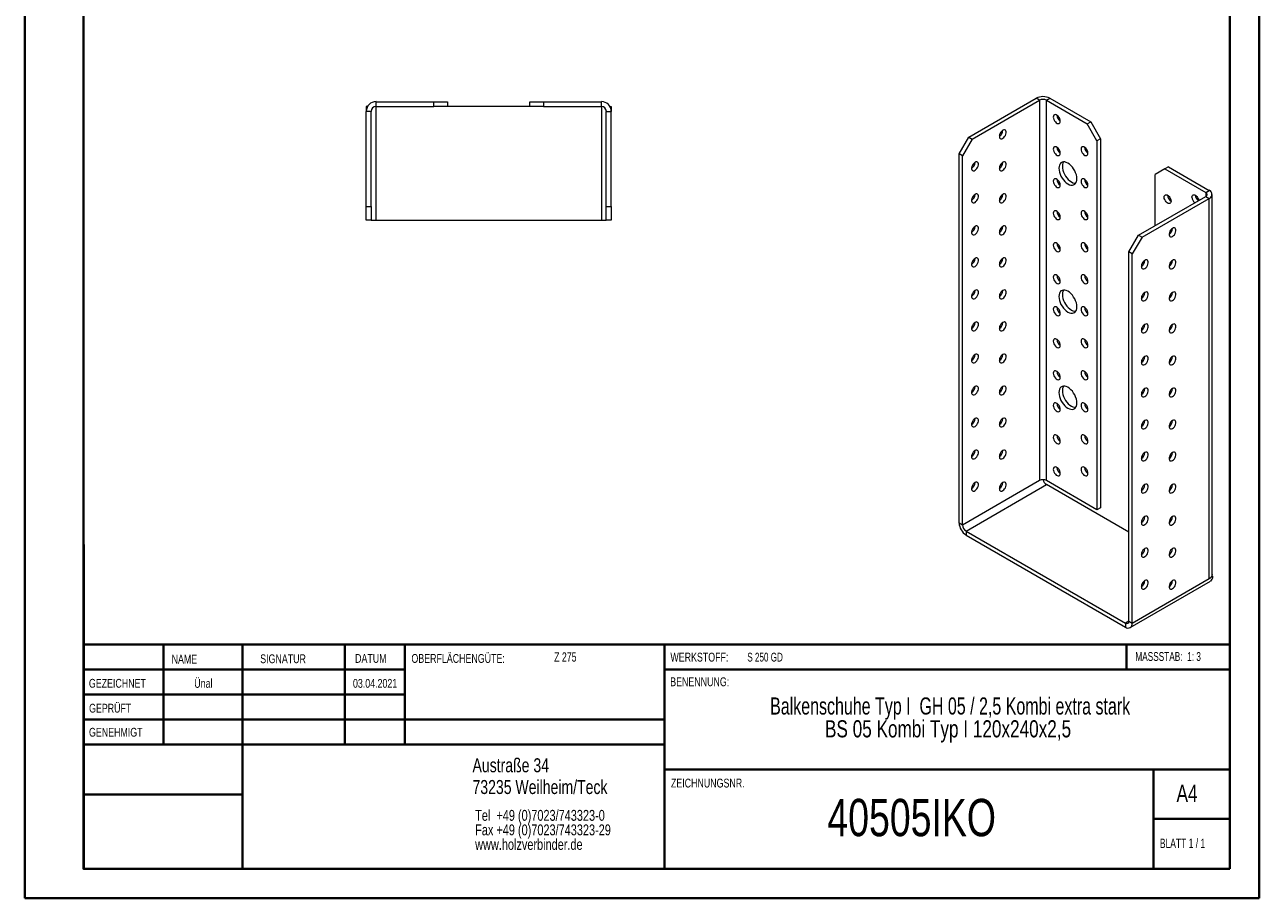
# Model space of a CAD drawing. Header units: millimetres. Extents: x 0 to 210, y 0 to 297.
# Tile 1 of 2: x 0 to 210, y 0 to 149. Entities that reach past the tile are written whole.
import ezdxf

# ---------------------------------------------------------------- set-up
doc = ezdxf.new("R2010")
doc.units = ezdxf.units.MM
doc.styles.add('SLDTEXTSTYLE0', font='TXT', dxfattribs={"width": 0.75})
doc.styles.add('SLDTEXTSTYLE1', font='TXT', dxfattribs={"width": 0.681818})
doc.styles.add('SLDTEXTSTYLE2', font='TXT', dxfattribs={"width": 0.7})
doc.styles.add('SLDTEXTSTYLE3', font='TXT', dxfattribs={"width": 0.6875})
doc.styles.add('SLDTEXTSTYLE4', font='TXT', dxfattribs={"width": 0.69898})

# ---------------------------------------------------------------- blocks, each defined once
blk = doc.blocks.new('SW_NOTE_0')
at = {"color": 0, "linetype": 'Continuous', "lineweight": 0, "char_height": 1.8521, "attachment_point": 1, "style": 'SLDTEXTSTYLE0'}
for s, insert in [('Tel  +49 (0)7023/743323-0', (0, 2.39)), ('Fax +49 (0)7023/743323-29', (0, -0.08)), ('www.holzverbinder.de', (0, -2.55))]:
    blk.add_mtext(s, dxfattribs=dict(at, insert=insert))
blk = doc.blocks.new('SW_NOTE_1')
at = {"color": 0, "linetype": 'Continuous', "lineweight": 0, "char_height": 2.9104, "attachment_point": 2}
for s, insert, style in [('Balkenschuhe Typ I  GH 05 / 2,5 Kombi extra stark', (45.38, 3.75), 'SLDTEXTSTYLE4'), ('BS 05 Kombi Typ I 120x240x2,5', (45.03, -0.13), 'SLDTEXTSTYLE0')]:
    blk.add_mtext(s, dxfattribs=dict(at, insert=insert, style=style))

msp = doc.modelspace()

# ---------------------------------------------------------------- linework, layer by layer
at = {"color": 7, "linetype": 'Continuous', "lineweight": 40}
for p, q in [((0.08, 0.21), (0.08, 297.21)), ((210.08, 0.21), (210.08, 297.21)), ((10.08, 5.21), (10.08, 292.21)), ((205.08, 5.21), (205.08, 292.21)), ((10.11, 60.37), (10.11, 5.12)), ((205.08, 43.37), (10.11, 43.37)), ((23.71, 43.37), (23.71, 26.37)), ((37.1, 43.37), (37.1, 5.12)), ((54.51, 43.37), (54.51, 26.37)), ((64.71, 26.37), (64.71, 43.37)), ((108.91, 43.37), (108.91, 5.12)), ((187.47, 39.12), (187.47, 43.37)), ((64.71, 39.1), (10.11, 39.1)), ((205.08, 39.12), (108.91, 39.12)), ((64.71, 34.87), (10.11, 34.87)), ((108.91, 30.62), (10.11, 30.62)), ((108.91, 26.37), (10.11, 26.37)), ((108.91, 22.12), (205.08, 22.12)), ((192.08, 5.21), (192.08, 22.21)), ((37.1, 17.87), (10.11, 17.87)), ((10.11, 13.71), (10.08, 13.71)), ((205.08, 13.71), (192.08, 13.71)), ((10.11, 9.46), (10.08, 9.46)), ((10.08, 5.21), (205.08, 5.21)), ((205.08, 5.21), (180.99, 5.21)), ((0.08, 0.21), (210.08, 0.21))]:
    msp.add_line(p, q, dxfattribs=at)
at = {"color": 7, "linetype": 'Continuous', "lineweight": 15}
for p, q in [((58.4, 134.8), (58.18, 134.8)), ((58.18, 134.8), (58.18, 133.97)), ((59.85, 134.8), (59.85, 135.63)), ((59.85, 135.63), (69.68, 135.63)), ((59.85, 134.8), (69.68, 134.8)), ((59.85, 115.47), (59.85, 134.8)), ((69.68, 134.8), (69.68, 135.63)), ((69.68, 135.63), (72.01, 135.63)), ((72.01, 134.8), (69.68, 134.8)), ((72.01, 135.63), (72.01, 134.8)), ((86.01, 134.8), (72.01, 134.8)), ((86.01, 134.8), (86.01, 135.63)), ((86.01, 135.63), (88.35, 135.63)), ((88.35, 134.8), (86.01, 134.8)), ((88.35, 135.63), (88.35, 134.8)), ((88.35, 135.63), (98.18, 135.63)), ((88.35, 134.8), (98.18, 134.8)), ((98.18, 134.8), (98.18, 135.63)), ((98.18, 134.8), (98.18, 115.47)), ((99.62, 134.8), (99.85, 134.8)), ((99.85, 134.8), (99.85, 133.97)), ((160.67, 129.61), (172.1, 136.2)), ((161.25, 129.27), (172.69, 135.86)), ((172.69, 135.86), (172.1, 136.2)), ((172.69, 135.86), (172.69, 71.22)), ((173.86, 135.86), (174.45, 136.2)), ((173.86, 71.22), (173.86, 135.86)), ((173.86, 135.86), (180.82, 131.85)), ((174.45, 136.2), (181.41, 132.19)), ((59.01, 133.97), (58.18, 133.97)), ((58.18, 117.8), (58.18, 133.97)), ((59.01, 117.8), (59.01, 133.97)), ((99.01, 133.97), (99.85, 133.97)), ((99.01, 117.8), (99.01, 133.97)), ((99.85, 117.8), (99.85, 133.97)), ((180.82, 131.85), (181.41, 132.19)), ((182.47, 128.99), (180.82, 131.85)), ((181.41, 132.19), (183.06, 129.33)), ((159.02, 126.75), (160.67, 129.61)), ((161.25, 129.27), (159.6, 126.41)), ((160.67, 129.61), (161.25, 129.27)), ((183.06, 129.33), (182.47, 128.99)), ((182.47, 128.99), (182.47, 66.26)), ((183.06, 129.33), (183.06, 66.6)), ((159.6, 126.41), (159.02, 126.75)), ((159.02, 64.01), (159.02, 126.75)), ((159.6, 63.67), (159.6, 126.41)), ((194.02, 124.23), (192.37, 123.28)), ((194.61, 124.57), (194.02, 124.23)), ((194.02, 124.23), (200.97, 120.22)), ((194.61, 124.57), (201.56, 120.56)), ((192.37, 114.57), (192.37, 123.28)), ((200.97, 120.22), (201.56, 120.56)), ((200.97, 120.22), (200.97, 119.54)), ((202.05, 55.23), (202.05, 119.88)), ((58.18, 117.8), (59.01, 117.8)), ((58.18, 115.47), (58.18, 117.8)), ((59.01, 117.8), (59.01, 115.47)), ((99.01, 117.8), (99.85, 117.8)), ((99.01, 115.47), (99.01, 117.8)), ((99.85, 117.8), (99.85, 115.47)), ((189.54, 112.94), (200.97, 119.54)), ((190.13, 112.6), (201.56, 119.2)), ((200.97, 119.54), (201.56, 119.2)), ((201.56, 54.55), (201.56, 119.2)), ((59.01, 115.47), (58.18, 115.47)), ((59.01, 115.47), (59.85, 115.47)), ((59.85, 115.47), (98.18, 115.47)), ((98.18, 115.47), (99.01, 115.47)), ((99.85, 115.47), (99.01, 115.47)), ((187.89, 110.08), (189.54, 112.94)), ((190.13, 112.6), (188.48, 109.74)), ((189.54, 112.94), (190.13, 112.6)), ((188.48, 109.74), (187.89, 110.08)), ((187.89, 47.34), (187.89, 110.08)), ((188.48, 47), (188.48, 109.74)), ((172.69, 71.22), (159.6, 63.67)), ((160.19, 62.65), (173.86, 70.54)), ((182.47, 66.26), (173.86, 71.22)), ((187.89, 62.45), (173.86, 70.54)), ((183.06, 66.6), (182.47, 66.26)), ((159.6, 63.67), (159.02, 64.01)), ((160.19, 62.65), (187.3, 47)), ((160.19, 62.65), (160.19, 61.97)), ((160.19, 61.97), (187.3, 46.32)), ((195.08, 58.98), (194.84, 59.11)), ((202.15, 54.89), (201.56, 54.55)), ((201.99, 54.98), (202.15, 54.89)), ((188.13, 46.24), (201.8, 54.13)), ((188.48, 47), (201.56, 54.55)), ((187.89, 47.34), (187.3, 47)), ((187.3, 47), (187.3, 46.32)), ((187.89, 47.34), (188.48, 47))]:
    msp.add_line(p, q, dxfattribs=at)
at = {"color": 7, "linetype": 'Continuous', "lineweight": 0}
for p, q in [((64.71, 39.12), (10.11, 39.12)), ((23.71, 5.21), (23.71, 5.12)), ((54.51, 5.21), (54.51, 5.12))]:
    msp.add_line(p, q, dxfattribs=at)
at = {"color": 7, "linetype": 'Continuous', "lineweight": 15, "flags": 128}
for points in [[(176.22, 132.33), (176.2, 132.53), (176.13, 132.75), (176.02, 132.96), (175.88, 133.14), (175.72, 133.29), (175.55, 133.39), (175.39, 133.43), (175.25, 133.4), (175.14, 133.32), (175.07, 133.18), (175.04, 133.01), (175.07, 132.8), (175.14, 132.58), (175.25, 132.37), (175.39, 132.19), (175.55, 132.04), (175.72, 131.94), (175.88, 131.91), (176.02, 131.93), (176.13, 132.01), (176.2, 132.15), (176.22, 132.33)], [(166.44, 130.76), (166.27, 130.64), (166.12, 130.47), (165.99, 130.27), (165.9, 130.05), (165.86, 129.84), (165.86, 129.65), (165.9, 129.49), (165.99, 129.38), (166.12, 129.32), (166.27, 129.33), (166.44, 129.4), (166.61, 129.52), (166.76, 129.69), (166.89, 129.89), (166.98, 130.11), (167.02, 130.32), (167.02, 130.51), (166.98, 130.67), (166.89, 130.78), (166.76, 130.84), (166.61, 130.83), (166.44, 130.76)], [(176.22, 126.88), (176.2, 127.09), (176.13, 127.3), (176.02, 127.51), (175.88, 127.7), (175.72, 127.85), (175.55, 127.94), (175.39, 127.98), (175.25, 127.96), (175.14, 127.88), (175.07, 127.74), (175.04, 127.56), (175.07, 127.36), (175.14, 127.14), (175.25, 126.93), (175.39, 126.75), (175.55, 126.6), (175.72, 126.5), (175.88, 126.46), (176.02, 126.49), (176.13, 126.57), (176.2, 126.7), (176.22, 126.88)], [(180.94, 126.88), (180.91, 127.09), (180.84, 127.3), (180.73, 127.51), (180.59, 127.7), (180.43, 127.85), (180.26, 127.95), (180.1, 127.98), (179.96, 127.96), (179.85, 127.88), (179.78, 127.74), (179.76, 127.56), (179.78, 127.36), (179.85, 127.14), (179.96, 126.93), (180.1, 126.75), (180.26, 126.6), (180.43, 126.5), (180.59, 126.46), (180.73, 126.49), (180.84, 126.57), (180.91, 126.71), (180.94, 126.88)], [(161.73, 125.32), (161.56, 125.2), (161.41, 125.03), (161.28, 124.83), (161.19, 124.61), (161.14, 124.4), (161.14, 124.2), (161.19, 124.05), (161.28, 123.94), (161.41, 123.88), (161.56, 123.89), (161.73, 123.96), (161.89, 124.08), (162.04, 124.25), (162.17, 124.45), (162.26, 124.66), (162.31, 124.88), (162.31, 125.07), (162.26, 125.23), (162.17, 125.34), (162.04, 125.39), (161.89, 125.39), (161.73, 125.32)], [(166.44, 125.32), (166.27, 125.19), (166.12, 125.03), (165.99, 124.83), (165.9, 124.61), (165.86, 124.4), (165.86, 124.2), (165.9, 124.05), (165.99, 123.93), (166.12, 123.88), (166.27, 123.89), (166.44, 123.96), (166.61, 124.08), (166.76, 124.25), (166.89, 124.45), (166.98, 124.66), (167.02, 124.88), (167.02, 125.07), (166.98, 125.23), (166.89, 125.34), (166.76, 125.39), (166.61, 125.39), (166.44, 125.32)], [(179.05, 122.53), (179.03, 122.85), (178.96, 123.19), (178.84, 123.53), (178.69, 123.87), (178.5, 124.2), (178.28, 124.5), (178.04, 124.77), (177.78, 125), (177.52, 125.18), (177.25, 125.31), (176.99, 125.38), (176.75, 125.39), (176.53, 125.34), (176.34, 125.23), (176.19, 125.06), (176.08, 124.85), (176.01, 124.59), (175.99, 124.3), (176.01, 123.98), (176.08, 123.64), (176.19, 123.29), (176.34, 122.95), (176.53, 122.63), (176.75, 122.32), (176.99, 122.05), (177.25, 121.82), (177.52, 121.64), (177.78, 121.52), (178.04, 121.45), (178.28, 121.44), (178.5, 121.49), (178.69, 121.6), (178.84, 121.76), (178.96, 121.98), (179.03, 122.23), (179.05, 122.53)], [(176.77, 125.39), (176.67, 125.19), (176.6, 124.93), (176.58, 124.64), (176.6, 124.32), (176.67, 123.98), (176.78, 123.63), (176.93, 123.29), (177.12, 122.97), (177.34, 122.66), (177.58, 122.39), (177.84, 122.16), (178.11, 121.98), (178.37, 121.86), (178.63, 121.79), (178.86, 121.78)], [(176.22, 121.44), (176.2, 121.64), (176.13, 121.86), (176.02, 122.07), (175.88, 122.26), (175.72, 122.4), (175.55, 122.5), (175.39, 122.54), (175.25, 122.52), (175.14, 122.43), (175.07, 122.3), (175.04, 122.12), (175.07, 121.91), (175.14, 121.7), (175.25, 121.49), (175.39, 121.3), (175.55, 121.15), (175.72, 121.06), (175.88, 121.02), (176.02, 121.04), (176.13, 121.13), (176.2, 121.26), (176.22, 121.44)], [(180.94, 121.44), (180.91, 121.64), (180.84, 121.86), (180.73, 122.07), (180.59, 122.26), (180.43, 122.4), (180.26, 122.5), (180.1, 122.54), (179.96, 122.52), (179.85, 122.43), (179.78, 122.3), (179.76, 122.12), (179.78, 121.91), (179.85, 121.7), (179.96, 121.49), (180.1, 121.3), (180.26, 121.15), (180.43, 121.06), (180.59, 121.02), (180.73, 121.04), (180.84, 121.13), (180.91, 121.26), (180.94, 121.44)], [(161.73, 119.87), (161.56, 119.75), (161.41, 119.58), (161.28, 119.38), (161.19, 119.17), (161.14, 118.95), (161.14, 118.76), (161.19, 118.6), (161.28, 118.49), (161.41, 118.44), (161.56, 118.45), (161.73, 118.51), (161.89, 118.64), (162.04, 118.81), (162.17, 119.01), (162.26, 119.22), (162.31, 119.43), (162.31, 119.63), (162.26, 119.79), (162.17, 119.9), (162.04, 119.95), (161.89, 119.94), (161.73, 119.87)], [(166.44, 119.87), (166.27, 119.75), (166.12, 119.58), (165.99, 119.38), (165.9, 119.17), (165.86, 118.95), (165.86, 118.76), (165.9, 118.6), (165.99, 118.49), (166.12, 118.44), (166.27, 118.45), (166.44, 118.51), (166.61, 118.64), (166.76, 118.81), (166.89, 119.01), (166.98, 119.22), (167.02, 119.43), (167.02, 119.63), (166.98, 119.79), (166.89, 119.9), (166.76, 119.95), (166.61, 119.94), (166.44, 119.87)], [(193.9, 119.4), (193.92, 119.58), (193.99, 119.71), (194.1, 119.8), (194.24, 119.82), (194.4, 119.78), (194.57, 119.68), (194.73, 119.54), (194.87, 119.35), (194.98, 119.14), (195.05, 118.92), (195.08, 118.72), (195.05, 118.54), (194.98, 118.41), (194.87, 118.32), (194.73, 118.3), (194.57, 118.34), (194.4, 118.43), (194.24, 118.58), (194.1, 118.77), (193.99, 118.98), (193.92, 119.19), (193.9, 119.4)], [(198.61, 119.4), (198.64, 119.58), (198.71, 119.71), (198.82, 119.8), (198.96, 119.82), (199.12, 119.78), (199.29, 119.68), (199.45, 119.54), (199.59, 119.35), (199.7, 119.14), (199.77, 118.92), (199.78, 118.85)], [(176.22, 116), (176.2, 116.2), (176.13, 116.42), (176.02, 116.63), (175.88, 116.81), (175.72, 116.96), (175.55, 117.06), (175.39, 117.1), (175.25, 117.07), (175.14, 116.99), (175.07, 116.85), (175.04, 116.68), (175.07, 116.47), (175.14, 116.25), (175.25, 116.04), (175.39, 115.86), (175.55, 115.71), (175.72, 115.61), (175.88, 115.58), (176.02, 115.6), (176.13, 115.68), (176.2, 115.82), (176.22, 116)], [(180.94, 116), (180.91, 116.2), (180.84, 116.42), (180.73, 116.63), (180.59, 116.81), (180.43, 116.96), (180.26, 117.06), (180.1, 117.1), (179.96, 117.07), (179.85, 116.99), (179.78, 116.85), (179.76, 116.68), (179.78, 116.47), (179.85, 116.25), (179.96, 116.04), (180.1, 115.86), (180.26, 115.71), (180.43, 115.61), (180.59, 115.58), (180.73, 115.6), (180.84, 115.68), (180.91, 115.82), (180.94, 116)], [(161.73, 114.43), (161.56, 114.31), (161.41, 114.14), (161.28, 113.94), (161.19, 113.72), (161.14, 113.51), (161.14, 113.32), (161.19, 113.16), (161.28, 113.05), (161.41, 112.99), (161.56, 113), (161.73, 113.07), (161.89, 113.19), (162.04, 113.36), (162.17, 113.56), (162.26, 113.78), (162.31, 113.99), (162.31, 114.18), (162.26, 114.34), (162.17, 114.45), (162.04, 114.51), (161.89, 114.5), (161.73, 114.43)], [(166.44, 114.43), (166.27, 114.31), (166.12, 114.14), (165.99, 113.94), (165.9, 113.72), (165.86, 113.51), (165.86, 113.32), (165.9, 113.16), (165.99, 113.05), (166.12, 112.99), (166.27, 113), (166.44, 113.07), (166.61, 113.19), (166.76, 113.36), (166.89, 113.56), (166.98, 113.78), (167.02, 113.99), (167.02, 114.18), (166.98, 114.34), (166.89, 114.45), (166.76, 114.51), (166.61, 114.5), (166.44, 114.43)], [(195.31, 114.09), (195.15, 113.97), (194.99, 113.8), (194.87, 113.6), (194.78, 113.39), (194.73, 113.17), (194.73, 112.98), (194.78, 112.82), (194.87, 112.71), (194.99, 112.66), (195.15, 112.66), (195.31, 112.73), (195.48, 112.86), (195.63, 113.02), (195.76, 113.22), (195.85, 113.44), (195.9, 113.65), (195.9, 113.85), (195.85, 114), (195.76, 114.12), (195.63, 114.17), (195.48, 114.16), (195.31, 114.09)], [(176.22, 110.55), (176.2, 110.76), (176.13, 110.97), (176.02, 111.18), (175.88, 111.37), (175.72, 111.52), (175.55, 111.61), (175.39, 111.65), (175.25, 111.63), (175.14, 111.55), (175.07, 111.41), (175.04, 111.23), (175.07, 111.03), (175.14, 110.81), (175.25, 110.6), (175.39, 110.41), (175.55, 110.27), (175.72, 110.17), (175.88, 110.13), (176.02, 110.16), (176.13, 110.24), (176.2, 110.37), (176.22, 110.55)], [(180.94, 110.55), (180.91, 110.76), (180.84, 110.97), (180.73, 111.18), (180.59, 111.37), (180.43, 111.52), (180.26, 111.61), (180.1, 111.65), (179.96, 111.63), (179.85, 111.55), (179.78, 111.41), (179.76, 111.23), (179.78, 111.03), (179.85, 110.81), (179.96, 110.6), (180.1, 110.41), (180.26, 110.27), (180.43, 110.17), (180.59, 110.13), (180.73, 110.16), (180.84, 110.24), (180.91, 110.37), (180.94, 110.55)], [(161.73, 108.99), (161.56, 108.86), (161.41, 108.7), (161.28, 108.5), (161.19, 108.28), (161.14, 108.07), (161.14, 107.87), (161.19, 107.72), (161.28, 107.6), (161.41, 107.55), (161.56, 107.56), (161.73, 107.63), (161.89, 107.75), (162.04, 107.92), (162.17, 108.12), (162.26, 108.33), (162.31, 108.55), (162.31, 108.74), (162.26, 108.9), (162.17, 109.01), (162.04, 109.06), (161.89, 109.06), (161.73, 108.99)], [(166.44, 108.99), (166.27, 108.86), (166.12, 108.7), (165.99, 108.5), (165.9, 108.28), (165.86, 108.07), (165.86, 107.87), (165.9, 107.71), (165.99, 107.6), (166.12, 107.55), (166.27, 107.56), (166.44, 107.63), (166.61, 107.75), (166.76, 107.92), (166.89, 108.12), (166.98, 108.33), (167.02, 108.55), (167.02, 108.74), (166.98, 108.9), (166.89, 109.01), (166.76, 109.06), (166.61, 109.06), (166.44, 108.99)], [(190.6, 108.65), (190.43, 108.53), (190.28, 108.36), (190.15, 108.16), (190.06, 107.94), (190.02, 107.73), (190.02, 107.54), (190.06, 107.38), (190.15, 107.27), (190.28, 107.21), (190.43, 107.22), (190.6, 107.29), (190.77, 107.41), (190.92, 107.58), (191.04, 107.78), (191.14, 108), (191.18, 108.21), (191.18, 108.4), (191.14, 108.56), (191.04, 108.67), (190.92, 108.73), (190.77, 108.72), (190.6, 108.65)], [(195.31, 108.65), (195.15, 108.53), (194.99, 108.36), (194.87, 108.16), (194.78, 107.94), (194.73, 107.73), (194.73, 107.54), (194.78, 107.38), (194.87, 107.27), (194.99, 107.21), (195.15, 107.22), (195.31, 107.29), (195.48, 107.41), (195.63, 107.58), (195.76, 107.78), (195.85, 108), (195.9, 108.21), (195.9, 108.4), (195.85, 108.56), (195.76, 108.67), (195.63, 108.73), (195.48, 108.72), (195.31, 108.65)], [(176.22, 105.11), (176.2, 105.31), (176.13, 105.53), (176.02, 105.74), (175.88, 105.93), (175.72, 106.07), (175.55, 106.17), (175.39, 106.21), (175.25, 106.19), (175.14, 106.1), (175.07, 105.97), (175.04, 105.79), (175.07, 105.58), (175.14, 105.37), (175.25, 105.16), (175.39, 104.97), (175.55, 104.82), (175.72, 104.73), (175.88, 104.69), (176.02, 104.71), (176.13, 104.79), (176.2, 104.93), (176.22, 105.11)], [(180.94, 105.11), (180.91, 105.31), (180.84, 105.53), (180.73, 105.74), (180.59, 105.93), (180.43, 106.07), (180.26, 106.17), (180.1, 106.21), (179.96, 106.19), (179.85, 106.1), (179.78, 105.97), (179.76, 105.79), (179.78, 105.58), (179.85, 105.37), (179.96, 105.16), (180.1, 104.97), (180.26, 104.82), (180.43, 104.73), (180.59, 104.69), (180.73, 104.71), (180.84, 104.79), (180.91, 104.93), (180.94, 105.11)], [(161.73, 103.54), (161.56, 103.42), (161.41, 103.25), (161.28, 103.05), (161.19, 102.84), (161.14, 102.62), (161.14, 102.43), (161.19, 102.27), (161.28, 102.16), (161.41, 102.11), (161.56, 102.11), (161.73, 102.18), (161.89, 102.31), (162.04, 102.48), (162.17, 102.68), (162.26, 102.89), (162.31, 103.1), (162.31, 103.3), (162.26, 103.46), (162.17, 103.57), (162.04, 103.62), (161.89, 103.61), (161.73, 103.54)], [(166.44, 103.54), (166.27, 103.42), (166.12, 103.25), (165.99, 103.05), (165.9, 102.84), (165.86, 102.62), (165.86, 102.43), (165.9, 102.27), (165.99, 102.16), (166.12, 102.11), (166.27, 102.11), (166.44, 102.18), (166.61, 102.31), (166.76, 102.47), (166.89, 102.67), (166.98, 102.89), (167.02, 103.1), (167.02, 103.3), (166.98, 103.46), (166.89, 103.57), (166.76, 103.62), (166.61, 103.61), (166.44, 103.54)], [(179.05, 100.75), (179.03, 101.07), (178.96, 101.41), (178.84, 101.76), (178.69, 102.1), (178.5, 102.42), (178.28, 102.73), (178.04, 103), (177.78, 103.23), (177.52, 103.41), (177.25, 103.53), (176.99, 103.6), (176.75, 103.61), (176.53, 103.56), (176.34, 103.45), (176.19, 103.29), (176.08, 103.07), (176.01, 102.82), (175.99, 102.52), (176.01, 102.2), (176.08, 101.86), (176.19, 101.52), (176.34, 101.18), (176.53, 100.85), (176.75, 100.55), (176.99, 100.28), (177.25, 100.05), (177.52, 99.87), (177.78, 99.74), (178.04, 99.67), (178.28, 99.66), (178.5, 99.71), (178.69, 99.82), (178.84, 99.99), (178.96, 100.2), (179.03, 100.46), (179.05, 100.75)], [(176.77, 103.61), (176.67, 103.41), (176.6, 103.16), (176.58, 102.86), (176.6, 102.54), (176.67, 102.2), (176.78, 101.86), (176.93, 101.52), (177.12, 101.19), (177.34, 100.89), (177.58, 100.62), (177.84, 100.39), (178.11, 100.21), (178.37, 100.08), (178.63, 100.01), (178.86, 100)], [(190.6, 103.21), (190.43, 103.08), (190.28, 102.91), (190.15, 102.71), (190.06, 102.5), (190.02, 102.29), (190.02, 102.09), (190.06, 101.93), (190.15, 101.82), (190.28, 101.77), (190.43, 101.78), (190.6, 101.85), (190.77, 101.97), (190.92, 102.14), (191.04, 102.34), (191.14, 102.55), (191.18, 102.77), (191.18, 102.96), (191.14, 103.12), (191.04, 103.23), (190.92, 103.28), (190.77, 103.27), (190.6, 103.21)], [(195.31, 103.21), (195.15, 103.08), (194.99, 102.91), (194.87, 102.71), (194.78, 102.5), (194.73, 102.29), (194.73, 102.09), (194.78, 101.93), (194.87, 101.82), (194.99, 101.77), (195.15, 101.78), (195.31, 101.85), (195.48, 101.97), (195.63, 102.14), (195.76, 102.34), (195.85, 102.55), (195.9, 102.77), (195.9, 102.96), (195.85, 103.12), (195.76, 103.23), (195.63, 103.28), (195.48, 103.27), (195.31, 103.21)], [(176.22, 99.66), (176.2, 99.87), (176.13, 100.09), (176.02, 100.3), (175.88, 100.48), (175.72, 100.63), (175.55, 100.73), (175.39, 100.77), (175.25, 100.74), (175.14, 100.66), (175.07, 100.52), (175.04, 100.34), (175.07, 100.14), (175.14, 99.92), (175.25, 99.71), (175.39, 99.53), (175.55, 99.38), (175.72, 99.28), (175.88, 99.24), (176.02, 99.27), (176.13, 99.35), (176.2, 99.49), (176.22, 99.66)], [(180.94, 99.67), (180.91, 99.87), (180.84, 100.09), (180.73, 100.3), (180.59, 100.48), (180.43, 100.63), (180.26, 100.73), (180.1, 100.77), (179.96, 100.74), (179.85, 100.66), (179.78, 100.52), (179.76, 100.35), (179.78, 100.14), (179.85, 99.92), (179.96, 99.71), (180.1, 99.53), (180.26, 99.38), (180.43, 99.28), (180.59, 99.24), (180.73, 99.27), (180.84, 99.35), (180.91, 99.49), (180.94, 99.67)], [(161.73, 98.1), (161.56, 97.98), (161.41, 97.81), (161.28, 97.61), (161.19, 97.39), (161.14, 97.18), (161.14, 96.99), (161.19, 96.83), (161.28, 96.72), (161.41, 96.66), (161.56, 96.67), (161.73, 96.74), (161.89, 96.86), (162.04, 97.03), (162.17, 97.23), (162.26, 97.45), (162.31, 97.66), (162.31, 97.85), (162.26, 98.01), (162.17, 98.12), (162.04, 98.18), (161.89, 98.17), (161.73, 98.1)], [(166.44, 98.1), (166.27, 97.98), (166.12, 97.81), (165.99, 97.61), (165.9, 97.39), (165.86, 97.18), (165.86, 96.99), (165.9, 96.83), (165.99, 96.72), (166.12, 96.66), (166.27, 96.67), (166.44, 96.74), (166.61, 96.86), (166.76, 97.03), (166.89, 97.23), (166.98, 97.45), (167.02, 97.66), (167.02, 97.85), (166.98, 98.01), (166.89, 98.12), (166.76, 98.18), (166.61, 98.17), (166.44, 98.1)], [(190.6, 97.76), (190.43, 97.64), (190.28, 97.47), (190.15, 97.27), (190.06, 97.06), (190.02, 96.84), (190.02, 96.65), (190.06, 96.49), (190.15, 96.38), (190.28, 96.33), (190.43, 96.33), (190.6, 96.4), (190.77, 96.53), (190.92, 96.69), (191.04, 96.89), (191.14, 97.11), (191.18, 97.32), (191.18, 97.52), (191.14, 97.67), (191.04, 97.79), (190.92, 97.84), (190.77, 97.83), (190.6, 97.76)], [(195.31, 97.76), (195.15, 97.64), (194.99, 97.47), (194.87, 97.27), (194.78, 97.06), (194.73, 96.84), (194.73, 96.65), (194.78, 96.49), (194.87, 96.38), (194.99, 96.33), (195.15, 96.33), (195.31, 96.4), (195.48, 96.52), (195.63, 96.69), (195.76, 96.89), (195.85, 97.11), (195.9, 97.32), (195.9, 97.52), (195.85, 97.67), (195.76, 97.78), (195.63, 97.84), (195.48, 97.83), (195.31, 97.76)], [(176.22, 94.22), (176.2, 94.43), (176.13, 94.64), (176.02, 94.85), (175.88, 95.04), (175.72, 95.19), (175.55, 95.28), (175.39, 95.32), (175.25, 95.3), (175.14, 95.22), (175.07, 95.08), (175.04, 94.9), (175.07, 94.7), (175.14, 94.48), (175.25, 94.27), (175.39, 94.08), (175.55, 93.94), (175.72, 93.84), (175.88, 93.8), (176.02, 93.82), (176.13, 93.91), (176.2, 94.04), (176.22, 94.22)], [(180.94, 94.22), (180.91, 94.43), (180.84, 94.64), (180.73, 94.85), (180.59, 95.04), (180.43, 95.19), (180.26, 95.28), (180.1, 95.32), (179.96, 95.3), (179.85, 95.22), (179.78, 95.08), (179.76, 94.9), (179.78, 94.7), (179.85, 94.48), (179.96, 94.27), (180.1, 94.08), (180.26, 93.94), (180.43, 93.84), (180.59, 93.8), (180.73, 93.82), (180.84, 93.91), (180.91, 94.04), (180.94, 94.22)], [(161.73, 92.66), (161.56, 92.53), (161.41, 92.36), (161.28, 92.16), (161.19, 91.95), (161.14, 91.74), (161.14, 91.54), (161.19, 91.38), (161.28, 91.27), (161.41, 91.22), (161.56, 91.23), (161.73, 91.3), (161.89, 91.42), (162.04, 91.59), (162.17, 91.79), (162.26, 92), (162.31, 92.22), (162.31, 92.41), (162.26, 92.57), (162.17, 92.68), (162.04, 92.73), (161.89, 92.73), (161.73, 92.66)], [(166.44, 92.66), (166.27, 92.53), (166.12, 92.36), (165.99, 92.16), (165.9, 91.95), (165.86, 91.74), (165.86, 91.54), (165.9, 91.38), (165.99, 91.27), (166.12, 91.22), (166.27, 91.23), (166.44, 91.3), (166.61, 91.42), (166.76, 91.59), (166.89, 91.79), (166.98, 92), (167.02, 92.22), (167.02, 92.41), (166.98, 92.57), (166.89, 92.68), (166.76, 92.73), (166.61, 92.72), (166.44, 92.66)], [(190.6, 92.32), (190.43, 92.2), (190.28, 92.03), (190.15, 91.83), (190.06, 91.61), (190.02, 91.4), (190.02, 91.21), (190.06, 91.05), (190.15, 90.94), (190.28, 90.88), (190.43, 90.89), (190.6, 90.96), (190.77, 91.08), (190.92, 91.25), (191.04, 91.45), (191.14, 91.67), (191.18, 91.88), (191.18, 92.07), (191.14, 92.23), (191.04, 92.34), (190.92, 92.4), (190.77, 92.39), (190.6, 92.32)], [(195.31, 92.32), (195.15, 92.2), (194.99, 92.03), (194.87, 91.83), (194.78, 91.61), (194.73, 91.4), (194.73, 91.2), (194.78, 91.05), (194.87, 90.94), (194.99, 90.88), (195.15, 90.89), (195.31, 90.96), (195.48, 91.08), (195.63, 91.25), (195.76, 91.45), (195.85, 91.67), (195.9, 91.88), (195.9, 92.07), (195.85, 92.23), (195.76, 92.34), (195.63, 92.39), (195.48, 92.39), (195.31, 92.32)], [(176.22, 88.78), (176.2, 88.98), (176.13, 89.2), (176.02, 89.41), (175.88, 89.6), (175.72, 89.74), (175.55, 89.84), (175.39, 89.88), (175.25, 89.85), (175.14, 89.77), (175.07, 89.64), (175.04, 89.46), (175.07, 89.25), (175.14, 89.04), (175.25, 88.83), (175.39, 88.64), (175.55, 88.49), (175.72, 88.4), (175.88, 88.36), (176.02, 88.38), (176.13, 88.46), (176.2, 88.6), (176.22, 88.78)], [(180.94, 88.78), (180.91, 88.98), (180.84, 89.2), (180.73, 89.41), (180.59, 89.6), (180.43, 89.74), (180.26, 89.84), (180.1, 89.88), (179.96, 89.86), (179.85, 89.77), (179.78, 89.64), (179.76, 89.46), (179.78, 89.25), (179.85, 89.04), (179.96, 88.83), (180.1, 88.64), (180.26, 88.49), (180.43, 88.4), (180.59, 88.36), (180.73, 88.38), (180.84, 88.46), (180.91, 88.6), (180.94, 88.78)], [(161.73, 87.21), (161.56, 87.09), (161.41, 86.92), (161.28, 86.72), (161.19, 86.51), (161.14, 86.29), (161.14, 86.1), (161.19, 85.94), (161.28, 85.83), (161.41, 85.78), (161.56, 85.78), (161.73, 85.85), (161.89, 85.98), (162.04, 86.14), (162.17, 86.34), (162.26, 86.56), (162.31, 86.77), (162.31, 86.97), (162.26, 87.12), (162.17, 87.24), (162.04, 87.29), (161.89, 87.28), (161.73, 87.21)], [(166.44, 87.21), (166.27, 87.09), (166.12, 86.92), (165.99, 86.72), (165.9, 86.51), (165.86, 86.29), (165.86, 86.1), (165.9, 85.94), (165.99, 85.83), (166.12, 85.78), (166.27, 85.78), (166.44, 85.85), (166.61, 85.98), (166.76, 86.14), (166.89, 86.34), (166.98, 86.56), (167.02, 86.77), (167.02, 86.97), (166.98, 87.12), (166.89, 87.23), (166.76, 87.29), (166.61, 87.28), (166.44, 87.21)], [(179.05, 84.42), (179.03, 84.74), (178.96, 85.08), (178.84, 85.43), (178.69, 85.77), (178.5, 86.09), (178.28, 86.4), (178.04, 86.67), (177.78, 86.9), (177.52, 87.08), (177.25, 87.2), (176.99, 87.27), (176.75, 87.28), (176.53, 87.23), (176.34, 87.12), (176.19, 86.96), (176.08, 86.74), (176.01, 86.49), (175.99, 86.19), (176.01, 85.87), (176.08, 85.53), (176.19, 85.19), (176.34, 84.85), (176.53, 84.52), (176.75, 84.22), (176.99, 83.95), (177.25, 83.72), (177.52, 83.54), (177.78, 83.41), (178.04, 83.34), (178.28, 83.33), (178.5, 83.38), (178.69, 83.49), (178.84, 83.66), (178.96, 83.87), (179.03, 84.13), (179.05, 84.42)], [(176.77, 87.28), (176.67, 87.08), (176.6, 86.83), (176.58, 86.53), (176.6, 86.21), (176.67, 85.87), (176.78, 85.53), (176.93, 85.19), (177.12, 84.86), (177.34, 84.56), (177.58, 84.29), (177.84, 84.06), (178.11, 83.88), (178.37, 83.75), (178.63, 83.68), (178.86, 83.67)], [(190.6, 86.88), (190.43, 86.75), (190.28, 86.58), (190.15, 86.38), (190.06, 86.17), (190.02, 85.96), (190.02, 85.76), (190.06, 85.6), (190.15, 85.49), (190.28, 85.44), (190.43, 85.45), (190.6, 85.51), (190.77, 85.64), (190.92, 85.81), (191.04, 86.01), (191.14, 86.22), (191.18, 86.44), (191.18, 86.63), (191.14, 86.79), (191.04, 86.9), (190.92, 86.95), (190.77, 86.94), (190.6, 86.88)], [(195.31, 86.88), (195.15, 86.75), (194.99, 86.58), (194.87, 86.38), (194.78, 86.17), (194.73, 85.95), (194.73, 85.76), (194.78, 85.6), (194.87, 85.49), (194.99, 85.44), (195.15, 85.45), (195.31, 85.51), (195.48, 85.64), (195.63, 85.81), (195.76, 86.01), (195.85, 86.22), (195.9, 86.43), (195.9, 86.63), (195.85, 86.79), (195.76, 86.9), (195.63, 86.95), (195.48, 86.94), (195.31, 86.88)], [(176.22, 83.33), (176.2, 83.54), (176.13, 83.76), (176.02, 83.97), (175.88, 84.15), (175.72, 84.3), (175.55, 84.4), (175.39, 84.43), (175.25, 84.41), (175.14, 84.33), (175.07, 84.19), (175.04, 84.01), (175.07, 83.81), (175.14, 83.59), (175.25, 83.38), (175.39, 83.2), (175.55, 83.05), (175.72, 82.95), (175.88, 82.91), (176.02, 82.94), (176.13, 83.02), (176.2, 83.16), (176.22, 83.33)], [(180.94, 83.33), (180.91, 83.54), (180.84, 83.76), (180.73, 83.97), (180.59, 84.15), (180.43, 84.3), (180.26, 84.4), (180.1, 84.43), (179.96, 84.41), (179.85, 84.33), (179.78, 84.19), (179.76, 84.01), (179.78, 83.81), (179.85, 83.59), (179.96, 83.38), (180.1, 83.2), (180.26, 83.05), (180.43, 82.95), (180.59, 82.91), (180.73, 82.94), (180.84, 83.02), (180.91, 83.16), (180.94, 83.33)], [(161.73, 81.77), (161.56, 81.65), (161.41, 81.48), (161.28, 81.28), (161.19, 81.06), (161.14, 80.85), (161.14, 80.66), (161.19, 80.5), (161.28, 80.39), (161.41, 80.33), (161.56, 80.34), (161.73, 80.41), (161.89, 80.53), (162.04, 80.7), (162.17, 80.9), (162.26, 81.12), (162.31, 81.33), (162.31, 81.52), (162.26, 81.68), (162.17, 81.79), (162.04, 81.85), (161.89, 81.84), (161.73, 81.77)], [(166.44, 81.77), (166.27, 81.65), (166.12, 81.48), (165.99, 81.28), (165.9, 81.06), (165.86, 80.85), (165.86, 80.66), (165.9, 80.5), (165.99, 80.39), (166.12, 80.33), (166.27, 80.34), (166.44, 80.41), (166.61, 80.53), (166.76, 80.7), (166.89, 80.9), (166.98, 81.12), (167.02, 81.33), (167.02, 81.52), (166.98, 81.68), (166.89, 81.79), (166.76, 81.85), (166.61, 81.84), (166.44, 81.77)], [(190.6, 81.43), (190.43, 81.31), (190.28, 81.14), (190.15, 80.94), (190.06, 80.72), (190.02, 80.51), (190.02, 80.32), (190.06, 80.16), (190.15, 80.05), (190.28, 80), (190.43, 80), (190.6, 80.07), (190.77, 80.19), (190.92, 80.36), (191.04, 80.56), (191.14, 80.78), (191.18, 80.99), (191.18, 81.19), (191.14, 81.34), (191.04, 81.45), (190.92, 81.51), (190.77, 81.5), (190.6, 81.43)], [(195.31, 81.43), (195.15, 81.31), (194.99, 81.14), (194.87, 80.94), (194.78, 80.72), (194.73, 80.51), (194.73, 80.32), (194.78, 80.16), (194.87, 80.05), (194.99, 79.99), (195.15, 80), (195.31, 80.07), (195.48, 80.19), (195.63, 80.36), (195.76, 80.56), (195.85, 80.78), (195.9, 80.99), (195.9, 81.18), (195.85, 81.34), (195.76, 81.45), (195.63, 81.51), (195.48, 81.5), (195.31, 81.43)], [(176.22, 77.89), (176.2, 78.1), (176.13, 78.31), (176.02, 78.52), (175.88, 78.71), (175.72, 78.86), (175.55, 78.95), (175.39, 78.99), (175.25, 78.97), (175.14, 78.88), (175.07, 78.75), (175.04, 78.57), (175.07, 78.37), (175.14, 78.15), (175.25, 77.94), (175.39, 77.75), (175.55, 77.61), (175.72, 77.51), (175.88, 77.47), (176.02, 77.49), (176.13, 77.58), (176.2, 77.71), (176.22, 77.89)], [(180.94, 77.89), (180.91, 78.1), (180.84, 78.31), (180.73, 78.52), (180.59, 78.71), (180.43, 78.86), (180.26, 78.95), (180.1, 78.99), (179.96, 78.97), (179.85, 78.88), (179.78, 78.75), (179.76, 78.57), (179.78, 78.37), (179.85, 78.15), (179.96, 77.94), (180.1, 77.75), (180.26, 77.61), (180.43, 77.51), (180.59, 77.47), (180.73, 77.49), (180.84, 77.58), (180.91, 77.71), (180.94, 77.89)], [(161.73, 76.33), (161.56, 76.2), (161.41, 76.03), (161.28, 75.83), (161.19, 75.62), (161.14, 75.41), (161.14, 75.21), (161.19, 75.05), (161.28, 74.94), (161.41, 74.89), (161.56, 74.9), (161.73, 74.97), (161.89, 75.09), (162.04, 75.26), (162.17, 75.46), (162.26, 75.67), (162.31, 75.89), (162.31, 76.08), (162.26, 76.24), (162.17, 76.35), (162.04, 76.4), (161.89, 76.39), (161.73, 76.33)], [(166.44, 76.33), (166.27, 76.2), (166.12, 76.03), (165.99, 75.83), (165.9, 75.62), (165.86, 75.41), (165.86, 75.21), (165.9, 75.05), (165.99, 74.94), (166.12, 74.89), (166.27, 74.9), (166.44, 74.96), (166.61, 75.09), (166.76, 75.26), (166.89, 75.46), (166.98, 75.67), (167.02, 75.88), (167.02, 76.08), (166.98, 76.24), (166.89, 76.35), (166.76, 76.4), (166.61, 76.39), (166.44, 76.33)], [(190.6, 75.99), (190.43, 75.87), (190.28, 75.7), (190.15, 75.5), (190.06, 75.28), (190.02, 75.07), (190.02, 74.87), (190.06, 74.72), (190.15, 74.61), (190.28, 74.55), (190.43, 74.56), (190.6, 74.63), (190.77, 74.75), (190.92, 74.92), (191.04, 75.12), (191.14, 75.33), (191.18, 75.55), (191.18, 75.74), (191.14, 75.9), (191.04, 76.01), (190.92, 76.06), (190.77, 76.06), (190.6, 75.99)], [(195.31, 75.99), (195.15, 75.86), (194.99, 75.7), (194.87, 75.5), (194.78, 75.28), (194.73, 75.07), (194.73, 74.87), (194.78, 74.72), (194.87, 74.6), (194.99, 74.55), (195.15, 74.56), (195.31, 74.63), (195.48, 74.75), (195.63, 74.92), (195.76, 75.12), (195.85, 75.33), (195.9, 75.55), (195.9, 75.74), (195.85, 75.9), (195.76, 76.01), (195.63, 76.06), (195.48, 76.06), (195.31, 75.99)], [(176.22, 72.45), (176.2, 72.65), (176.13, 72.87), (176.02, 73.08), (175.88, 73.26), (175.72, 73.41), (175.55, 73.51), (175.39, 73.55), (175.25, 73.52), (175.14, 73.44), (175.07, 73.3), (175.04, 73.13), (175.07, 72.92), (175.14, 72.71), (175.25, 72.5), (175.39, 72.31), (175.55, 72.16), (175.72, 72.06), (175.88, 72.03), (176.02, 72.05), (176.13, 72.13), (176.2, 72.27), (176.22, 72.45)], [(180.94, 72.45), (180.91, 72.65), (180.84, 72.87), (180.73, 73.08), (180.59, 73.26), (180.43, 73.41), (180.26, 73.51), (180.1, 73.55), (179.96, 73.52), (179.85, 73.44), (179.78, 73.31), (179.76, 73.13), (179.78, 72.92), (179.85, 72.71), (179.96, 72.5), (180.1, 72.31), (180.26, 72.16), (180.43, 72.07), (180.59, 72.03), (180.73, 72.05), (180.84, 72.13), (180.91, 72.27), (180.94, 72.45)], [(161.73, 70.88), (161.56, 70.76), (161.41, 70.59), (161.28, 70.39), (161.19, 70.18), (161.14, 69.96), (161.14, 69.77), (161.19, 69.61), (161.28, 69.5), (161.41, 69.45), (161.56, 69.45), (161.73, 69.52), (161.89, 69.64), (162.04, 69.81), (162.17, 70.01), (162.26, 70.23), (162.31, 70.44), (162.31, 70.64), (162.26, 70.79), (162.17, 70.9), (162.04, 70.96), (161.89, 70.95), (161.73, 70.88)], [(166.44, 70.88), (166.27, 70.76), (166.12, 70.59), (165.99, 70.39), (165.9, 70.17), (165.86, 69.96), (165.86, 69.77), (165.9, 69.61), (165.99, 69.5), (166.12, 69.45), (166.27, 69.45), (166.44, 69.52), (166.61, 69.64), (166.76, 69.81), (166.89, 70.01), (166.98, 70.23), (167.02, 70.44), (167.02, 70.64), (166.98, 70.79), (166.89, 70.9), (166.76, 70.96), (166.61, 70.95), (166.44, 70.88)], [(190.6, 70.54), (190.43, 70.42), (190.28, 70.25), (190.15, 70.05), (190.06, 69.84), (190.02, 69.62), (190.02, 69.43), (190.06, 69.27), (190.15, 69.16), (190.28, 69.11), (190.43, 69.12), (190.6, 69.18), (190.77, 69.31), (190.92, 69.48), (191.04, 69.68), (191.14, 69.89), (191.18, 70.1), (191.18, 70.3), (191.14, 70.46), (191.04, 70.57), (190.92, 70.62), (190.77, 70.61), (190.6, 70.54)], [(195.31, 70.54), (195.15, 70.42), (194.99, 70.25), (194.87, 70.05), (194.78, 69.84), (194.73, 69.62), (194.73, 69.43), (194.78, 69.27), (194.87, 69.16), (194.99, 69.11), (195.15, 69.12), (195.31, 69.18), (195.48, 69.31), (195.63, 69.48), (195.76, 69.68), (195.85, 69.89), (195.9, 70.1), (195.9, 70.3), (195.85, 70.46), (195.76, 70.57), (195.63, 70.62), (195.48, 70.61), (195.31, 70.54)], [(190.6, 65.1), (190.43, 64.98), (190.28, 64.81), (190.15, 64.61), (190.06, 64.39), (190.02, 64.18), (190.02, 63.99), (190.06, 63.83), (190.15, 63.72), (190.28, 63.66), (190.43, 63.67), (190.6, 63.74), (190.77, 63.86), (190.92, 64.03), (191.04, 64.23), (191.14, 64.45), (191.18, 64.66), (191.18, 64.85), (191.14, 65.01), (191.04, 65.12), (190.92, 65.18), (190.77, 65.17), (190.6, 65.1)], [(195.31, 65.1), (195.15, 64.98), (194.99, 64.81), (194.87, 64.61), (194.78, 64.39), (194.73, 64.18), (194.73, 63.99), (194.78, 63.83), (194.87, 63.72), (194.99, 63.66), (195.15, 63.67), (195.31, 63.74), (195.48, 63.86), (195.63, 64.03), (195.76, 64.23), (195.85, 64.45), (195.9, 64.66), (195.9, 64.85), (195.85, 65.01), (195.76, 65.12), (195.63, 65.18), (195.48, 65.17), (195.31, 65.1)], [(190.6, 59.66), (190.43, 59.53), (190.28, 59.37), (190.15, 59.17), (190.06, 58.95), (190.02, 58.74), (190.02, 58.54), (190.06, 58.39), (190.15, 58.27), (190.28, 58.22), (190.43, 58.23), (190.6, 58.3), (190.77, 58.42), (190.92, 58.59), (191.04, 58.79), (191.14, 59), (191.18, 59.22), (191.18, 59.41), (191.14, 59.57), (191.04, 59.68), (190.92, 59.73), (190.77, 59.73), (190.6, 59.66)], [(195.31, 59.66), (195.15, 59.53), (194.99, 59.37), (194.87, 59.17), (194.78, 58.95), (194.73, 58.74), (194.73, 58.54), (194.78, 58.38), (194.87, 58.27), (194.99, 58.22), (195.15, 58.23), (195.31, 58.3), (195.48, 58.42), (195.63, 58.59), (195.76, 58.79), (195.85, 59), (195.9, 59.22), (195.9, 59.41), (195.85, 59.57), (195.76, 59.68), (195.63, 59.73), (195.48, 59.73), (195.31, 59.66)], [(202.05, 55.23), (202.03, 55.11), (201.99, 54.98)], [(190.6, 54.21), (190.43, 54.09), (190.28, 53.92), (190.15, 53.72), (190.06, 53.51), (190.02, 53.29), (190.02, 53.1), (190.06, 52.94), (190.15, 52.83), (190.28, 52.78), (190.43, 52.78), (190.6, 52.85), (190.77, 52.98), (190.92, 53.15), (191.04, 53.35), (191.14, 53.56), (191.18, 53.77), (191.18, 53.97), (191.14, 54.13), (191.04, 54.24), (190.92, 54.29), (190.77, 54.28), (190.6, 54.21)], [(195.31, 54.21), (195.15, 54.09), (194.99, 53.92), (194.87, 53.72), (194.78, 53.51), (194.73, 53.29), (194.73, 53.1), (194.78, 52.94), (194.87, 52.83), (194.99, 52.78), (195.15, 52.78), (195.31, 52.85), (195.48, 52.98), (195.63, 53.14), (195.76, 53.34), (195.85, 53.56), (195.9, 53.77), (195.9, 53.97), (195.85, 54.13), (195.76, 54.24), (195.63, 54.29), (195.48, 54.28), (195.31, 54.21)]]:
    msp.add_lwpolyline(points, dxfattribs=at)
at = {"color": 7, "linetype": 'Continuous', "lineweight": 15}
for centre, radius, start, end in [((59.85, 133.97), 1.67, 90, 180), ((59.85, 133.97), 0.833, 90, 180), ((98.18, 133.97), 1.67, 0, 90), ((98.18, 133.97), 0.833, 0, 90), ((173.28, 133.93), 2.56, 62.6097, 117.3903), ((173.28, 134.73), 1.28, 62.6097, 117.3903), ((176.89, 133.39), 1.26, 182.0205, 237.9741), ((165.18, 130.81), 1.26, 302.026, 357.9794), ((176.89, 127.95), 1.26, 182.0205, 237.9741), ((181.6, 127.95), 1.26, 182.0205, 237.9741), ((160.47, 125.36), 1.26, 302.026, 357.9794), ((165.18, 125.36), 1.26, 302.026, 357.9794), ((176.89, 122.5), 1.26, 182.0205, 237.9741), ((181.6, 122.5), 1.26, 182.0205, 237.9741), ((160.47, 119.92), 1.26, 302.026, 357.9794), ((165.18, 119.92), 1.26, 302.026, 357.9794), ((195.74, 119.78), 1.26, 182.0263, 237.9737), ((200.49, 119.8), 1.29, 182.6724, 231.2054), ((200.84, 119.88), 0.364, 290.7834, 69.2166), ((201.3, 119.88), 0.728, 290.7834, 69.2166), ((199.9, 119.46), 1.29, 182.6724, 231.2054), ((176.89, 117.06), 1.26, 182.0205, 237.9741), ((181.6, 117.06), 1.26, 182.0205, 237.9741), ((160.47, 114.48), 1.26, 302.026, 357.9794), ((165.18, 114.48), 1.26, 302.026, 357.9794), ((194.06, 114.14), 1.26, 302.026, 357.9794), ((195.66, 114.23), 1.12, 220.7953, 234.04), ((193.84, 113.21), 1.24, 8.6609, 25.72), ((176.89, 111.62), 1.26, 182.0205, 237.9741), ((181.6, 111.62), 1.26, 182.0205, 237.9741), ((160.47, 109.03), 1.26, 302.026, 357.9794), ((165.18, 109.03), 1.26, 302.026, 357.9794), ((189.34, 108.69), 1.26, 302.026, 357.9794), ((194.06, 108.69), 1.26, 302.026, 357.9794), ((195.66, 108.78), 1.12, 220.7953, 234.04), ((193.84, 107.77), 1.24, 8.6609, 25.72), ((176.89, 106.17), 1.26, 182.0205, 237.9741), ((181.6, 106.17), 1.26, 182.0205, 237.9741), ((160.47, 103.59), 1.26, 302.026, 357.9794), ((165.18, 103.59), 1.26, 302.026, 357.9794), ((189.34, 103.25), 1.26, 302.026, 357.9794), ((194.06, 103.25), 1.26, 302.026, 357.9794), ((195.66, 103.34), 1.12, 220.7953, 234.04), ((193.84, 102.33), 1.24, 8.6609, 25.72), ((176.89, 100.73), 1.26, 182.0205, 237.9741), ((181.6, 100.73), 1.26, 182.0205, 237.9741), ((160.47, 98.14), 1.26, 302.026, 357.9794), ((165.18, 98.14), 1.26, 302.026, 357.9794), ((189.34, 97.81), 1.26, 302.026, 357.9794), ((194.06, 97.81), 1.26, 302.026, 357.9794), ((195.66, 97.9), 1.12, 220.7953, 234.04), ((193.84, 96.88), 1.24, 8.6609, 25.72), ((176.89, 95.29), 1.26, 182.0205, 237.9741), ((181.6, 95.29), 1.26, 182.0205, 237.9741), ((160.47, 92.7), 1.26, 302.026, 357.9794), ((165.18, 92.7), 1.26, 302.026, 357.9794), ((189.34, 92.36), 1.26, 302.026, 357.9794), ((194.06, 92.36), 1.26, 302.026, 357.9794), ((195.66, 92.45), 1.12, 220.7953, 234.04), ((193.84, 91.44), 1.24, 8.6609, 25.72), ((176.89, 89.84), 1.26, 182.0205, 237.9741), ((181.6, 89.84), 1.26, 182.0205, 237.9741), ((160.47, 87.26), 1.26, 302.026, 357.9794), ((165.18, 87.26), 1.26, 302.026, 357.9794), ((189.34, 86.92), 1.26, 302.026, 357.9794), ((194.06, 86.92), 1.26, 302.026, 357.9794), ((195.66, 87.01), 1.12, 220.7953, 234.04), ((193.84, 85.99), 1.24, 8.6609, 25.72), ((176.89, 84.4), 1.26, 182.0205, 237.9741), ((181.6, 84.4), 1.26, 182.0205, 237.9741), ((160.47, 81.81), 1.26, 302.026, 357.9794), ((165.18, 81.81), 1.26, 302.026, 357.9794), ((189.34, 81.48), 1.26, 302.026, 357.9794), ((194.06, 81.48), 1.26, 302.026, 357.9794), ((195.66, 81.56), 1.12, 220.7953, 234.04), ((193.84, 80.55), 1.24, 8.6609, 25.72), ((176.89, 78.96), 1.26, 182.0205, 237.9741), ((181.6, 78.96), 1.26, 182.0205, 237.9741), ((160.47, 76.37), 1.26, 302.026, 357.9794), ((165.18, 76.37), 1.26, 302.026, 357.9794), ((189.34, 76.03), 1.26, 302.026, 357.9794), ((194.06, 76.03), 1.26, 302.026, 357.9794), ((193.84, 75.11), 1.24, 8.6609, 25.72), ((195.66, 76.12), 1.12, 220.7953, 234.04), ((176.89, 73.51), 1.26, 182.0205, 237.9741), ((181.6, 73.51), 1.26, 182.0205, 237.9741), ((160.47, 70.93), 1.26, 302.026, 357.9794), ((165.18, 70.93), 1.26, 302.026, 357.9794), ((173.28, 70.08), 1.28, 62.6097, 117.3903), ((174.58, 71.64), 1.31, 192.2445, 236.976), ((189.34, 70.59), 1.26, 302.026, 357.9794), ((194.06, 70.59), 1.26, 302.026, 357.9794), ((195.66, 70.68), 1.12, 220.7953, 234.04), ((193.84, 69.66), 1.24, 8.6609, 25.72), ((189.34, 65.15), 1.26, 302.026, 357.9794), ((194.06, 65.15), 1.26, 302.026, 357.9794), ((161.57, 64.13), 2.56, 182.6055, 237.3945), ((160.88, 63.73), 1.28, 182.6055, 237.3945), ((195.66, 65.23), 1.12, 220.7953, 234.04), ((193.84, 64.22), 1.24, 8.6609, 25.72), ((189.34, 59.7), 1.26, 302.026, 357.9794), ((194.06, 59.7), 1.26, 302.026, 357.9794), ((201.09, 55.46), 1.02, 297.6449, 332.3489), ((201.36, 54.79), 0.799, 304.0564, 7.2558), ((189.34, 54.26), 1.26, 302.026, 357.9794), ((194.06, 54.26), 1.26, 302.026, 357.9794), ((187.53, 47.28), 0.364, 230.7967, 9.214), ((187.76, 46.88), 0.728, 230.7967, 9.214)]:
    msp.add_arc(centre, radius, start, end, dxfattribs=at)

# ---------------------------------------------------------------- block references
at = {"color": 7, "linetype": 'Continuous', "lineweight": 0}
for name, p in [('SW_NOTE_1', (112.11, 30.61)), ('SW_NOTE_0', (76.7, 12.85))]:
    msp.add_blockref(name, p, dxfattribs=at)

# ---------------------------------------------------------------- texts
for s, insert, char_height, attachment_point, style in [('OBERFLÄCHENGÜTE:', (65.86, 41.74), 1.5, 1, 'SLDTEXTSTYLE0'), ('Z 275', (90.14, 42.03), 1.587, 1, 'SLDTEXTSTYLE2'), ('MASSSTAB:  1: 3', (188.99, 42.07), 1.5, 1, 'SLDTEXTSTYLE2'), ('NAME', (25.07, 41.62), 1.5, 1, 'SLDTEXTSTYLE0'), ('SIGNATUR', (40.14, 41.68), 1.5, 1, 'SLDTEXTSTYLE0'), ('DATUM', (56.28, 41.74), 1.5, 1, 'SLDTEXTSTYLE0'), ('WERKSTOFF:', (109.91, 41.96), 1.5, 1, 'SLDTEXTSTYLE0'), ('S 250 GD', (122.99, 41.96), 1.5, 1, 'SLDTEXTSTYLE3'), ('Ünal', (30.47, 37.5), 1.499, 2, 'SLDTEXTSTYLE0'), ('BENENNUNG:', (109.88, 37.77), 1.5, 1, 'SLDTEXTSTYLE0'), ('GEZEICHNET', (11, 37.51), 1.5, 1, 'SLDTEXTSTYLE0'), ('03.04.2021', (59.68, 37.5), 1.499, 2, 'SLDTEXTSTYLE0'), ('GEPRÜFT', (11.03, 33.28), 1.5, 1, 'SLDTEXTSTYLE0'), ('GENEHMIGT', (11.02, 29.19), 1.5, 1, 'SLDTEXTSTYLE0'), ('Austraße 34', (76.25, 24.02), 2.3813, 1, 'SLDTEXTSTYLE0'), ('73235 Weilheim/Teck', (76.25, 20.32), 2.3813, 1, 'SLDTEXTSTYLE0'), ('ZEICHNUNGSNR.', (110, 20.55), 1.5, 1, 'SLDTEXTSTYLE0'), ('A4', (196, 19.52), 2.91, 1, 'SLDTEXTSTYLE0'), ('40505IKO', (150.95, 17.12), 6.35, 2, 'SLDTEXTSTYLE0'), ('BLATT 1 / 1', (193.16, 10.36), 1.5875, 1, 'SLDTEXTSTYLE1')]:
    msp.add_mtext(s, dxfattribs=dict(at, insert=insert, char_height=char_height, attachment_point=attachment_point, style=style))

doc.saveas('drawing.dxf')
